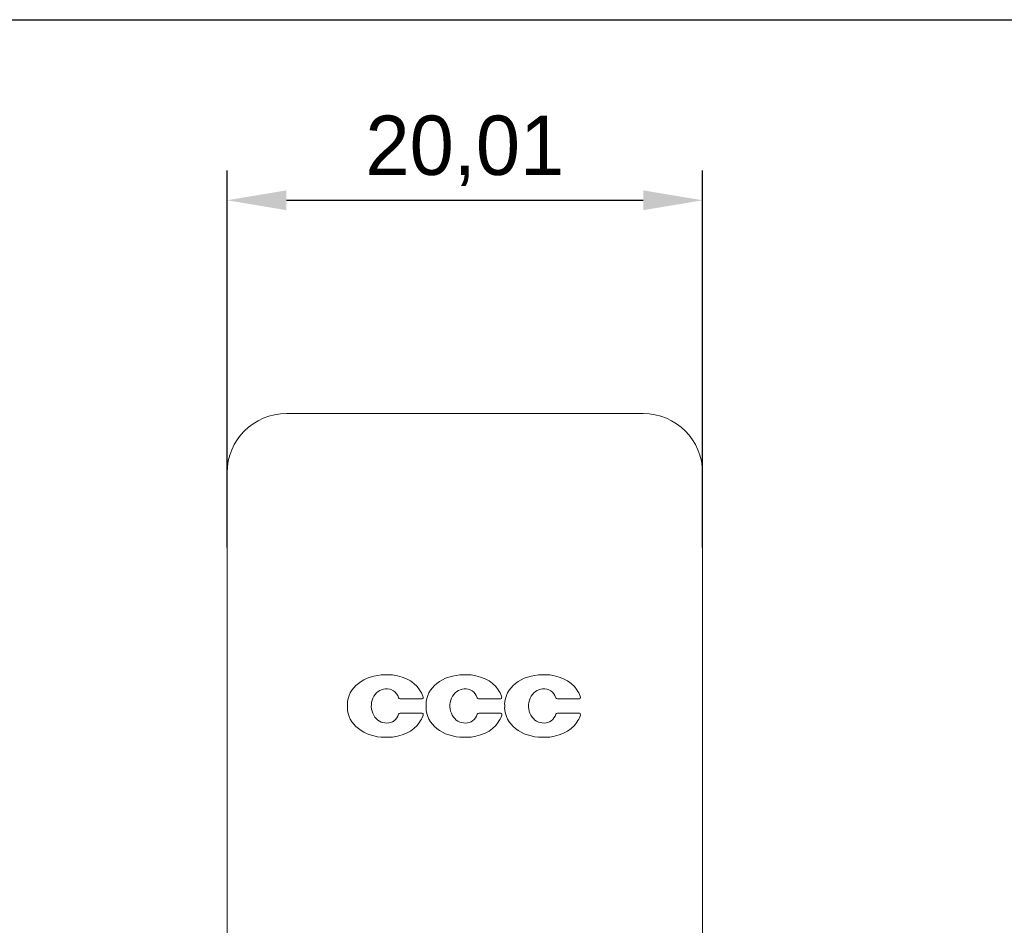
# Model space of a CAD drawing. Header units: millimetres. Extents: x 216 to 455, y 70 to 254.
# Tile 19 of 69: x 294 to 335, y 216 to 254. Entities that reach past the tile are written whole.
import ezdxf

# ---------------------------------------------------------------- set-up
doc = ezdxf.new("R2010")
doc.units = ezdxf.units.MM
doc.dimstyles.new('ISO-25', dxfattribs={"dimtxt": 2.5, "dimasz": 2.5, "dimexe": 1.25, "dimexo": 0.625, "dimtad": 1, "dimtxsty": 'Standard', "dimcen": 2.5, "dimadec": 0, "dimazin": 0, "dimtfac": 1, "dimtmove": 0, "dimatfit": 3, "dimfxl": 1, "dimarcsym": 0})

# ---------------------------------------------------------------- blocks, each defined once
blk = doc.blocks.new('*D69')
at = {"color": 0, "lineweight": -2}
for p, q in [((302.531, 232.128), (302.531, 247.985)), ((322.541, 232.128), (322.541, 247.985)), ((305.031, 246.735), (320.041, 246.735))]:
    blk.add_line(p, q, dxfattribs=at)
at = {"color": 0}
for points in [[(305.031, 247.152), (305.031, 246.318), (302.531, 246.735)], [(320.041, 247.152), (320.041, 246.318), (322.541, 246.735)]]:
    blk.add_solid(points, dxfattribs=at)
at = {"layer": 'Defpoints', "color": 0}
for p in [(322.541, 246.735), (302.531, 231.503), (322.541, 231.503)]:
    blk.add_point(p, dxfattribs=at)
at = {"color": 0, "insert": (312.536, 248.818), "char_height": 2.5, "attachment_point": 5}
blk.add_mtext('20,01', dxfattribs=at)

msp = doc.modelspace()

# ---------------------------------------------------------------- linework, layer by layer
at = {"lineweight": 15}
for p, q in [((305.031, 237.76), (320.041, 237.76)), ((302.531, 218.36), (302.531, 235.26)), ((322.541, 235.26), (322.541, 218.36)), ((309.274, 226.767), (309.181, 226.767)), ((312.582, 226.767), (312.489, 226.767)), ((315.891, 226.767), (315.797, 226.767)), ((307.595, 225.516), (307.595, 225.386)), ((309.812, 225.756), (310.747, 225.756)), ((310.903, 225.516), (310.903, 225.386)), ((313.12, 225.756), (314.056, 225.756)), ((314.212, 225.516), (314.212, 225.386)), ((316.428, 225.756), (317.364, 225.756)), ((310.743, 225.149), (309.812, 225.149)), ((314.051, 225.149), (313.12, 225.149)), ((317.359, 225.149), (316.428, 225.149)), ((309.181, 224.135), (309.274, 224.135)), ((312.489, 224.135), (312.582, 224.135)), ((315.797, 224.135), (315.891, 224.135)), ((302.531, 218.36), (302.531, 86.466)), ((322.541, 218.36), (322.541, 86.466))]:
    msp.add_line(p, q, dxfattribs=at)
msp.add_lwpolyline([(215.89, 254.336), (454.576, 254.336), (454.576, 69.983), (215.89, 69.983)], close=True)
for centre, radius, start, end in [((305.031, 235.26), 2.5, 90, 180), ((320.041, 235.26), 2.5, 0, 90), ((309.812, 225.822), 0.0654, 199.489, 270), ((309.69, 225.457), 1.158, 20.8265, 35.2962), ((310.743, 225.791), 0.0352, 277.3015, 343.4211), ((310.596, 225.816), 0.184, 348.973, 16.5097), ((313.12, 225.822), 0.0654, 199.489, 270), ((312.999, 225.457), 1.158, 20.8265, 35.2962), ((314.051, 225.791), 0.0352, 277.3016, 343.4212), ((313.904, 225.816), 0.184, 348.973, 16.5097), ((316.428, 225.822), 0.0654, 199.489, 270), ((316.307, 225.457), 1.158, 20.8265, 35.2962), ((317.36, 225.791), 0.0352, 277.3016, 343.4212), ((317.213, 225.816), 0.184, 348.973, 16.5097), ((309.812, 225.084), 0.0654, 90, 160.511), ((309.7, 225.438), 1.146, 324.7288, 338.7481), ((310.743, 225.114), 0.0352, 9.7934, 90), ((310.596, 225.089), 0.184, 338.7481, 9.7934), ((313.12, 225.084), 0.0654, 90, 160.511), ((313.008, 225.438), 1.146, 324.7288, 338.7481), ((314.051, 225.114), 0.0352, 9.7934, 90), ((313.905, 225.089), 0.184, 338.7481, 9.7934), ((316.428, 225.084), 0.0654, 90, 160.511), ((316.316, 225.438), 1.146, 324.7288, 338.7481), ((317.359, 225.114), 0.0352, 9.7934, 90), ((317.213, 225.089), 0.184, 338.7481, 9.7934)]:
    msp.add_arc(centre, radius, start, end, dxfattribs=at)
for centre, major_axis, ratio, start_param, end_param in [((309.243, 225.467), (-1.645, 0.129), 0.786632, 4.812033, 6.34497), ((309.152, 225.466), (1.643, 0.245), 0.778144, 0.342748, 1.381332), ((312.551, 225.467), (-1.645, 0.129), 0.786632, 4.812033, 6.34497), ((312.46, 225.466), (1.643, 0.245), 0.778144, 0.342748, 1.381332), ((315.86, 225.467), (-1.645, 0.129), 0.786632, 4.812033, 6.34497), ((315.769, 225.466), (1.643, 0.245), 0.778144, 0.342748, 1.381332), ((309.166, 225.451), (-0.283, -0.682), 0.818438, 2.404042, 3.565686), ((312.474, 225.451), (-0.283, -0.682), 0.818438, 2.404042, 3.565686), ((315.782, 225.451), (-0.283, -0.682), 0.818438, 2.404042, 3.565686), ((309.222, 225.451), (0.004, -0.717), 0.865801, 3.181026, 6.328574), ((312.53, 225.451), (0.004, -0.717), 0.865801, 3.181026, 6.328574), ((315.838, 225.451), (0.004, -0.717), 0.865801, 3.181026, 6.328574), ((309.243, 225.435), (1.645, 0.129), 0.786632, 3.079808, 4.612745), ((312.551, 225.435), (1.645, 0.129), 0.786632, 3.079808, 4.612745), ((315.86, 225.435), (1.645, 0.129), 0.786632, 3.079808, 4.612745), ((309.166, 225.455), (0.283, -0.682), 0.818438, 5.955155, 7.020736), ((312.474, 225.455), (0.283, -0.682), 0.818438, 5.955155, 7.020736), ((315.782, 225.455), (0.283, -0.682), 0.818438, 5.955155, 7.020736), ((309.152, 225.436), (-1.643, 0.245), 0.778144, 1.760261, 2.798844), ((312.46, 225.436), (-1.643, 0.245), 0.778144, 1.760261, 2.798844), ((315.769, 225.436), (-1.643, 0.245), 0.778144, 1.760261, 2.798844)]:
    msp.add_ellipse(centre, major_axis=major_axis, ratio=ratio, start_param=start_param, end_param=end_param, dxfattribs=at)

# ---------------------------------------------------------------- dimensions: what is measured, and where the dimension line sits
dim = msp.add_linear_dim(base=(322.541, 246.735), p1=(302.531, 231.503), p2=(322.541, 231.503), dimstyle='ISO-25')
dim.commit()
dim.dimension.update_dxf_attribs({"geometry": '*D69', "text_midpoint": (312.536, 248.818)})

doc.saveas('drawing.dxf')
